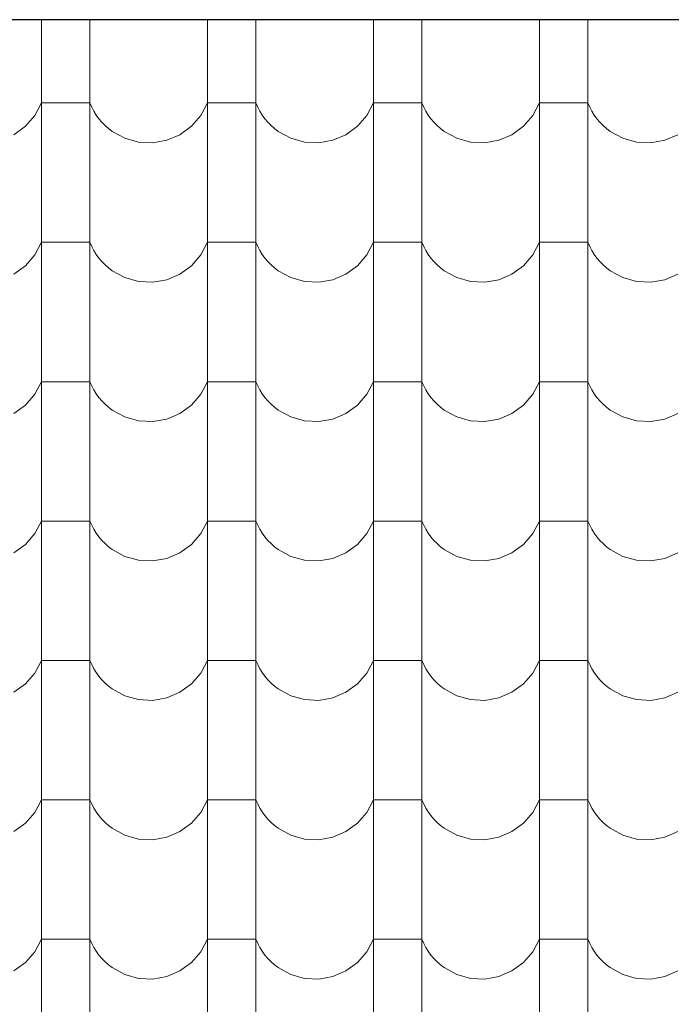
# Model space of a CAD drawing. Header units: millimetres. Extents: x -61343 to 9939, y -6894 to 7453.
# Tile 227 of 255: x 3040 to 3170, y -3377 to -3181. Entities that reach past the tile are written whole.
import ezdxf

# ---------------------------------------------------------------- set-up
doc = ezdxf.new("R2010")
doc.units = ezdxf.units.MM
doc.header["$MEASUREMENT"] = 0
doc.layers.add('810-G Ogólne', color=7, linetype='Continuous')
doc.layers.add('990-D Import IFC', color=7, linetype='Continuous')

# ---------------------------------------------------------------- blocks, each defined once
blk = doc.blocks.new('*X1822', base_point=(515069.4, 47309.9))
at = {"layer": '990-D Import IFC', "color": 251, "linetype": 'Continuous', "lineweight": 13, "true_color": 0x6a6a6a}
for p, q in [((540431.4, -15788.8), (540431.4, -15846.1)), ((540527.5, -15788.8), (540527.5, -15846.1)), ((540761.4, -15788.8), (540761.4, -15846.1)), ((540857.5, -15788.8), (540857.5, -15846.1)), ((541091.4, -15788.8), (541091.4, -15846.1)), ((541187.5, -15788.8), (541187.5, -15846.1)), ((541421.4, -15788.8), (541421.4, -15846.1)), ((541517.5, -15788.8), (541517.5, -15846.1)), ((540431.4, -15846.1), (540431.4, -16123.1)), ((540527.5, -15846.1), (540527.5, -16123.1)), ((540761.4, -15846.1), (540761.4, -16123.1)), ((540857.5, -15846.1), (540857.5, -16123.1)), ((541091.4, -15846.1), (541091.4, -16123.1)), ((541187.5, -15846.1), (541187.5, -16123.1)), ((541421.4, -15846.1), (541421.4, -16123.1)), ((541517.5, -15846.1), (541517.5, -16123.1)), ((540418.1, -15979.2), (540431.4, -15954.2)), ((540479.4, -15954.2), (540431.4, -15954.2)), ((540527.5, -15954.2), (540479.4, -15954.2)), ((540527.5, -15954.2), (540531.1, -15962.5)), ((540531.1, -15962.5), (540535.4, -15970.6)), ((540748.1, -15979.2), (540761.4, -15954.2)), ((540809.4, -15954.2), (540761.4, -15954.2)), ((540857.5, -15954.2), (540809.4, -15954.2)), ((540857.5, -15954.2), (540861.1, -15962.5)), ((540861.1, -15962.5), (540865.4, -15970.6)), ((541078.1, -15979.2), (541091.4, -15954.2)), ((541139.4, -15954.2), (541091.4, -15954.2)), ((541187.5, -15954.2), (541139.4, -15954.2)), ((541187.5, -15954.2), (541191.1, -15962.5)), ((541191.1, -15962.5), (541195.4, -15970.6)), ((541408.1, -15979.2), (541421.4, -15954.2)), ((541469.4, -15954.2), (541421.4, -15954.2)), ((541517.5, -15954.2), (541469.4, -15954.2)), ((541517.5, -15954.2), (541521.1, -15962.5)), ((541521.1, -15962.5), (541525.4, -15970.6)), ((540399.4, -16000.7), (540418.1, -15979.2)), ((540535.4, -15970.6), (540540.2, -15978.3)), ((540540.2, -15978.3), (540545.5, -15985.7)), ((540545.5, -15985.7), (540551.4, -15992.6)), ((540729.4, -16000.7), (540748.1, -15979.2)), ((540865.4, -15970.6), (540870.2, -15978.3)), ((540870.2, -15978.3), (540875.5, -15985.7)), ((540875.5, -15985.7), (540881.4, -15992.6)), ((541059.4, -16000.7), (541078.1, -15979.2)), ((541195.4, -15970.6), (541200.2, -15978.3)), ((541200.2, -15978.3), (541205.5, -15985.7)), ((541205.5, -15985.7), (541211.4, -15992.6)), ((541389.4, -16000.7), (541408.1, -15979.2)), ((541525.4, -15970.6), (541530.2, -15978.3)), ((541530.2, -15978.3), (541535.5, -15985.7)), ((541535.5, -15985.7), (541541.4, -15992.6)), ((540376.5, -16017.4), (540399.4, -16000.7)), ((540551.4, -15992.6), (540557.8, -15999.1)), ((540557.8, -15999.1), (540564.6, -16005.2)), ((540564.6, -16005.2), (540571.9, -16010.7)), ((540706.5, -16017.4), (540729.4, -16000.7)), ((540881.4, -15992.6), (540887.8, -15999.1)), ((540887.8, -15999.1), (540894.6, -16005.2)), ((540894.6, -16005.2), (540901.9, -16010.7)), ((541036.5, -16017.4), (541059.4, -16000.7)), ((541211.4, -15992.6), (541217.8, -15999.1)), ((541217.8, -15999.1), (541224.6, -16005.2)), ((541224.6, -16005.2), (541231.9, -16010.7)), ((541366.5, -16017.4), (541389.4, -16000.7)), ((541541.4, -15992.6), (541547.8, -15999.1)), ((541547.8, -15999.1), (541554.6, -16005.2)), ((541554.6, -16005.2), (541561.9, -16010.7)), ((540571.9, -16010.7), (540596.7, -16024.4)), ((540596.7, -16024.4), (540624.1, -16032.1)), ((540680.4, -16028.5), (540706.5, -16017.4)), ((540901.9, -16010.7), (540926.7, -16024.4)), ((540926.7, -16024.4), (540954.1, -16032.1)), ((541010.4, -16028.5), (541036.5, -16017.4)), ((541231.9, -16010.7), (541256.7, -16024.4)), ((541256.7, -16024.4), (541284.1, -16032.1)), ((541340.4, -16028.5), (541366.5, -16017.4)), ((541561.9, -16010.7), (541586.7, -16024.4)), ((541586.7, -16024.4), (541614.1, -16032.1)), ((541670.4, -16028.5), (541696.5, -16017.4)), ((540624.1, -16032.1), (540652.4, -16033.5)), ((540652.4, -16033.5), (540680.4, -16028.5)), ((540954.1, -16032.1), (540982.4, -16033.5)), ((540982.4, -16033.5), (541010.4, -16028.5)), ((541284.1, -16032.1), (541312.4, -16033.5)), ((541312.4, -16033.5), (541340.4, -16028.5)), ((541614.1, -16032.1), (541642.4, -16033.5)), ((541642.4, -16033.5), (541670.4, -16028.5)), ((540431.4, -16123.1), (540431.4, -16400.1)), ((540527.5, -16123.1), (540527.5, -16400.1)), ((540761.4, -16123.1), (540761.4, -16400.1)), ((540857.5, -16123.1), (540857.5, -16400.1)), ((541091.4, -16123.1), (541091.4, -16400.1)), ((541187.5, -16123.1), (541187.5, -16400.1)), ((541421.4, -16123.1), (541421.4, -16400.1)), ((541517.5, -16123.1), (541517.5, -16400.1)), ((540418.1, -16256.2), (540431.4, -16231.2)), ((540479.4, -16231.2), (540431.4, -16231.2)), ((540527.5, -16231.2), (540479.4, -16231.2)), ((540527.5, -16231.2), (540531.1, -16239.5)), ((540531.1, -16239.5), (540535.4, -16247.6)), ((540748.1, -16256.2), (540761.4, -16231.2)), ((540809.4, -16231.2), (540761.4, -16231.2)), ((540857.5, -16231.2), (540809.4, -16231.2)), ((540857.5, -16231.2), (540861.1, -16239.5)), ((540861.1, -16239.5), (540865.4, -16247.6)), ((541078.1, -16256.2), (541091.4, -16231.2)), ((541139.4, -16231.2), (541091.4, -16231.2)), ((541187.5, -16231.2), (541139.4, -16231.2)), ((541187.5, -16231.2), (541191.1, -16239.5)), ((541191.1, -16239.5), (541195.4, -16247.6)), ((541408.1, -16256.2), (541421.4, -16231.2)), ((541469.4, -16231.2), (541421.4, -16231.2)), ((541517.5, -16231.2), (541469.4, -16231.2)), ((541517.5, -16231.2), (541521.1, -16239.5)), ((541521.1, -16239.5), (541525.4, -16247.6)), ((540399.4, -16277.7), (540418.1, -16256.2)), ((540535.4, -16247.6), (540540.2, -16255.3)), ((540540.2, -16255.3), (540545.5, -16262.7)), ((540729.4, -16277.7), (540748.1, -16256.2)), ((540865.4, -16247.6), (540870.2, -16255.3)), ((540870.2, -16255.3), (540875.5, -16262.7)), ((541059.4, -16277.7), (541078.1, -16256.2)), ((541195.4, -16247.6), (541200.2, -16255.3)), ((541200.2, -16255.3), (541205.5, -16262.7)), ((541389.4, -16277.7), (541408.1, -16256.2)), ((541525.4, -16247.6), (541530.2, -16255.3)), ((541530.2, -16255.3), (541535.5, -16262.7)), ((540376.5, -16294.4), (540399.4, -16277.7)), ((540545.5, -16262.7), (540551.4, -16269.6)), ((540551.4, -16269.6), (540557.8, -16276.1)), ((540557.8, -16276.1), (540564.6, -16282.2)), ((540706.5, -16294.4), (540729.4, -16277.7)), ((540875.5, -16262.7), (540881.4, -16269.6)), ((540881.4, -16269.6), (540887.8, -16276.1)), ((540887.8, -16276.1), (540894.6, -16282.2)), ((541036.5, -16294.4), (541059.4, -16277.7)), ((541205.5, -16262.7), (541211.4, -16269.6)), ((541211.4, -16269.6), (541217.8, -16276.1)), ((541217.8, -16276.1), (541224.6, -16282.2)), ((541366.5, -16294.4), (541389.4, -16277.7)), ((541535.5, -16262.7), (541541.4, -16269.6)), ((541541.4, -16269.6), (541547.8, -16276.1)), ((541547.8, -16276.1), (541554.6, -16282.2)), ((540564.6, -16282.2), (540571.9, -16287.7)), ((540571.9, -16287.7), (540596.7, -16301.4)), ((540680.4, -16305.5), (540706.5, -16294.4)), ((540894.6, -16282.2), (540901.9, -16287.7)), ((540901.9, -16287.7), (540926.7, -16301.4)), ((541010.4, -16305.5), (541036.5, -16294.4)), ((541224.6, -16282.2), (541231.9, -16287.7)), ((541231.9, -16287.7), (541256.7, -16301.4)), ((541340.4, -16305.5), (541366.5, -16294.4)), ((541554.6, -16282.2), (541561.9, -16287.7)), ((541561.9, -16287.7), (541586.7, -16301.4)), ((541670.4, -16305.5), (541696.5, -16294.4)), ((540596.7, -16301.4), (540624.1, -16309.1)), ((540624.1, -16309.1), (540652.4, -16310.5)), ((540652.4, -16310.5), (540680.4, -16305.5)), ((540926.7, -16301.4), (540954.1, -16309.1)), ((540954.1, -16309.1), (540982.4, -16310.5)), ((540982.4, -16310.5), (541010.4, -16305.5)), ((541256.7, -16301.4), (541284.1, -16309.1)), ((541284.1, -16309.1), (541312.4, -16310.5)), ((541312.4, -16310.5), (541340.4, -16305.5)), ((541586.7, -16301.4), (541614.1, -16309.1)), ((541614.1, -16309.1), (541642.4, -16310.5)), ((541642.4, -16310.5), (541670.4, -16305.5)), ((540431.4, -16400.1), (540431.4, -16677.1)), ((540527.5, -16400.1), (540527.5, -16677.1)), ((540761.4, -16400.1), (540761.4, -16677.1)), ((540857.5, -16400.1), (540857.5, -16677.1)), ((541091.4, -16400.1), (541091.4, -16677.1)), ((541187.5, -16400.1), (541187.5, -16677.1)), ((541421.4, -16400.1), (541421.4, -16677.1)), ((541517.5, -16400.1), (541517.5, -16677.1)), ((540418.1, -16533.2), (540431.4, -16508.2)), ((540479.4, -16508.2), (540431.4, -16508.2)), ((540527.5, -16508.2), (540479.4, -16508.2)), ((540527.5, -16508.2), (540531.1, -16516.5)), ((540748.1, -16533.2), (540761.4, -16508.2)), ((540809.4, -16508.2), (540761.4, -16508.2)), ((540857.5, -16508.2), (540809.4, -16508.2)), ((540857.5, -16508.2), (540861.1, -16516.5)), ((541078.1, -16533.2), (541091.4, -16508.2)), ((541139.4, -16508.2), (541091.4, -16508.2)), ((541187.5, -16508.2), (541139.4, -16508.2)), ((541187.5, -16508.2), (541191.1, -16516.5)), ((541408.1, -16533.2), (541421.4, -16508.2)), ((541469.4, -16508.2), (541421.4, -16508.2)), ((541517.5, -16508.2), (541469.4, -16508.2)), ((541517.5, -16508.2), (541521.1, -16516.5)), ((540399.4, -16554.7), (540418.1, -16533.2)), ((540531.1, -16516.5), (540535.4, -16524.6)), ((540535.4, -16524.6), (540540.2, -16532.3)), ((540540.2, -16532.3), (540545.5, -16539.7)), ((540729.4, -16554.7), (540748.1, -16533.2)), ((540861.1, -16516.5), (540865.4, -16524.6)), ((540865.4, -16524.6), (540870.2, -16532.3)), ((540870.2, -16532.3), (540875.5, -16539.7)), ((541059.4, -16554.7), (541078.1, -16533.2)), ((541191.1, -16516.5), (541195.4, -16524.6)), ((541195.4, -16524.6), (541200.2, -16532.3)), ((541200.2, -16532.3), (541205.5, -16539.7)), ((541389.4, -16554.7), (541408.1, -16533.2)), ((541521.1, -16516.5), (541525.4, -16524.6)), ((541525.4, -16524.6), (541530.2, -16532.3)), ((541530.2, -16532.3), (541535.5, -16539.7)), ((540545.5, -16539.7), (540551.4, -16546.6)), ((540551.4, -16546.6), (540557.8, -16553.1)), ((540557.8, -16553.1), (540564.6, -16559.2)), ((540875.5, -16539.7), (540881.4, -16546.6)), ((540881.4, -16546.6), (540887.8, -16553.1)), ((540887.8, -16553.1), (540894.6, -16559.2)), ((541205.5, -16539.7), (541211.4, -16546.6)), ((541211.4, -16546.6), (541217.8, -16553.1)), ((541217.8, -16553.1), (541224.6, -16559.2)), ((541535.5, -16539.7), (541541.4, -16546.6)), ((541541.4, -16546.6), (541547.8, -16553.1)), ((541547.8, -16553.1), (541554.6, -16559.2)), ((540376.5, -16571.4), (540399.4, -16554.7)), ((540564.6, -16559.2), (540571.9, -16564.7)), ((540571.9, -16564.7), (540596.7, -16578.4)), ((540680.4, -16582.5), (540706.5, -16571.4)), ((540706.5, -16571.4), (540729.4, -16554.7)), ((540894.6, -16559.2), (540901.9, -16564.7)), ((540901.9, -16564.7), (540926.7, -16578.4)), ((541010.4, -16582.5), (541036.5, -16571.4)), ((541036.5, -16571.4), (541059.4, -16554.7)), ((541224.6, -16559.2), (541231.9, -16564.7)), ((541231.9, -16564.7), (541256.7, -16578.4)), ((541340.4, -16582.5), (541366.5, -16571.4)), ((541366.5, -16571.4), (541389.4, -16554.7)), ((541554.6, -16559.2), (541561.9, -16564.7)), ((541561.9, -16564.7), (541586.7, -16578.4)), ((541670.4, -16582.5), (541696.5, -16571.4)), ((540596.7, -16578.4), (540624.1, -16586.1)), ((540624.1, -16586.1), (540652.4, -16587.5)), ((540652.4, -16587.5), (540680.4, -16582.5)), ((540926.7, -16578.4), (540954.1, -16586.1)), ((540954.1, -16586.1), (540982.4, -16587.5)), ((540982.4, -16587.5), (541010.4, -16582.5)), ((541256.7, -16578.4), (541284.1, -16586.1)), ((541284.1, -16586.1), (541312.4, -16587.5)), ((541312.4, -16587.5), (541340.4, -16582.5)), ((541586.7, -16578.4), (541614.1, -16586.1)), ((541614.1, -16586.1), (541642.4, -16587.5)), ((541642.4, -16587.5), (541670.4, -16582.5)), ((540431.4, -16677.1), (540431.4, -16954.1)), ((540527.5, -16677.1), (540527.5, -16954.1)), ((540761.4, -16677.1), (540761.4, -16954.1)), ((540857.5, -16677.1), (540857.5, -16954.1)), ((541091.4, -16677.1), (541091.4, -16954.1)), ((541187.5, -16677.1), (541187.5, -16954.1)), ((541421.4, -16677.1), (541421.4, -16954.1)), ((541517.5, -16677.1), (541517.5, -16954.1)), ((540418.1, -16810.2), (540431.4, -16785.2)), ((540479.4, -16785.2), (540431.4, -16785.2)), ((540527.5, -16785.2), (540479.4, -16785.2)), ((540527.5, -16785.2), (540531.1, -16793.5)), ((540748.1, -16810.2), (540761.4, -16785.2)), ((540809.4, -16785.2), (540761.4, -16785.2)), ((540857.5, -16785.2), (540809.4, -16785.2)), ((540857.5, -16785.2), (540861.1, -16793.5)), ((541078.1, -16810.2), (541091.4, -16785.2)), ((541139.4, -16785.2), (541091.4, -16785.2)), ((541187.5, -16785.2), (541139.4, -16785.2)), ((541187.5, -16785.2), (541191.1, -16793.5)), ((541408.1, -16810.2), (541421.4, -16785.2)), ((541469.4, -16785.2), (541421.4, -16785.2)), ((541517.5, -16785.2), (541469.4, -16785.2)), ((541517.5, -16785.2), (541521.1, -16793.5)), ((540531.1, -16793.5), (540535.4, -16801.6)), ((540535.4, -16801.6), (540540.2, -16809.3)), ((540861.1, -16793.5), (540865.4, -16801.6)), ((540865.4, -16801.6), (540870.2, -16809.3)), ((541191.1, -16793.5), (541195.4, -16801.6)), ((541195.4, -16801.6), (541200.2, -16809.3)), ((541521.1, -16793.5), (541525.4, -16801.6)), ((541525.4, -16801.6), (541530.2, -16809.3)), ((540399.4, -16831.7), (540418.1, -16810.2)), ((540540.2, -16809.3), (540545.5, -16816.7)), ((540545.5, -16816.7), (540551.4, -16823.6)), ((540551.4, -16823.6), (540557.8, -16830.1)), ((540729.4, -16831.7), (540748.1, -16810.2)), ((540870.2, -16809.3), (540875.5, -16816.7)), ((540875.5, -16816.7), (540881.4, -16823.6)), ((540881.4, -16823.6), (540887.8, -16830.1)), ((541059.4, -16831.7), (541078.1, -16810.2)), ((541200.2, -16809.3), (541205.5, -16816.7)), ((541205.5, -16816.7), (541211.4, -16823.6)), ((541211.4, -16823.6), (541217.8, -16830.1)), ((541389.4, -16831.7), (541408.1, -16810.2)), ((541530.2, -16809.3), (541535.5, -16816.7)), ((541535.5, -16816.7), (541541.4, -16823.6)), ((541541.4, -16823.6), (541547.8, -16830.1)), ((540376.5, -16848.4), (540399.4, -16831.7)), ((540557.8, -16830.1), (540564.6, -16836.2)), ((540564.6, -16836.2), (540571.9, -16841.7)), ((540571.9, -16841.7), (540596.7, -16855.4)), ((540706.5, -16848.4), (540729.4, -16831.7)), ((540887.8, -16830.1), (540894.6, -16836.2)), ((540894.6, -16836.2), (540901.9, -16841.7)), ((540901.9, -16841.7), (540926.7, -16855.4)), ((541036.5, -16848.4), (541059.4, -16831.7)), ((541217.8, -16830.1), (541224.6, -16836.2)), ((541224.6, -16836.2), (541231.9, -16841.7)), ((541231.9, -16841.7), (541256.7, -16855.4)), ((541366.5, -16848.4), (541389.4, -16831.7)), ((541547.8, -16830.1), (541554.6, -16836.2)), ((541554.6, -16836.2), (541561.9, -16841.7)), ((541561.9, -16841.7), (541586.7, -16855.4)), ((540596.7, -16855.4), (540624.1, -16863.1)), ((540624.1, -16863.1), (540652.4, -16864.5)), ((540652.4, -16864.5), (540680.4, -16859.5)), ((540680.4, -16859.5), (540706.5, -16848.4)), ((540926.7, -16855.4), (540954.1, -16863.1)), ((540954.1, -16863.1), (540982.4, -16864.5)), ((540982.4, -16864.5), (541010.4, -16859.5)), ((541010.4, -16859.5), (541036.5, -16848.4)), ((541256.7, -16855.4), (541284.1, -16863.1)), ((541284.1, -16863.1), (541312.4, -16864.5)), ((541312.4, -16864.5), (541340.4, -16859.5)), ((541340.4, -16859.5), (541366.5, -16848.4)), ((541586.7, -16855.4), (541614.1, -16863.1)), ((541614.1, -16863.1), (541642.4, -16864.5)), ((541642.4, -16864.5), (541670.4, -16859.5)), ((541670.4, -16859.5), (541696.5, -16848.4)), ((540431.4, -16954.1), (540431.4, -17231.1)), ((540527.5, -16954.1), (540527.5, -17231.1)), ((540761.4, -16954.1), (540761.4, -17231.1)), ((540857.5, -16954.1), (540857.5, -17231.1)), ((541091.4, -16954.1), (541091.4, -17231.1)), ((541187.5, -16954.1), (541187.5, -17231.1)), ((541421.4, -16954.1), (541421.4, -17231.1)), ((541517.5, -16954.1), (541517.5, -17231.1)), ((540418.1, -17087.2), (540431.4, -17062.2)), ((540479.4, -17062.2), (540431.4, -17062.2)), ((540527.5, -17062.2), (540479.4, -17062.2)), ((540527.5, -17062.2), (540531.1, -17070.5)), ((540748.1, -17087.2), (540761.4, -17062.2)), ((540809.4, -17062.2), (540761.4, -17062.2)), ((540857.5, -17062.2), (540809.4, -17062.2)), ((540857.5, -17062.2), (540861.1, -17070.5)), ((541078.1, -17087.2), (541091.4, -17062.2)), ((541139.4, -17062.2), (541091.4, -17062.2)), ((541187.5, -17062.2), (541139.4, -17062.2)), ((541187.5, -17062.2), (541191.1, -17070.5)), ((541408.1, -17087.2), (541421.4, -17062.2)), ((541469.4, -17062.2), (541421.4, -17062.2)), ((541517.5, -17062.2), (541469.4, -17062.2)), ((541517.5, -17062.2), (541521.1, -17070.5)), ((540531.1, -17070.5), (540535.4, -17078.6)), ((540535.4, -17078.6), (540540.2, -17086.3)), ((540861.1, -17070.5), (540865.4, -17078.6)), ((540865.4, -17078.6), (540870.2, -17086.3)), ((541191.1, -17070.5), (541195.4, -17078.6)), ((541195.4, -17078.6), (541200.2, -17086.3)), ((541521.1, -17070.5), (541525.4, -17078.6)), ((541525.4, -17078.6), (541530.2, -17086.3)), ((540399.4, -17108.7), (540418.1, -17087.2)), ((540540.2, -17086.3), (540545.5, -17093.7)), ((540545.5, -17093.7), (540551.4, -17100.6)), ((540551.4, -17100.6), (540557.8, -17107.1)), ((540729.4, -17108.7), (540748.1, -17087.2)), ((540870.2, -17086.3), (540875.5, -17093.7)), ((540875.5, -17093.7), (540881.4, -17100.6)), ((540881.4, -17100.6), (540887.8, -17107.1)), ((541059.4, -17108.7), (541078.1, -17087.2)), ((541200.2, -17086.3), (541205.5, -17093.7)), ((541205.5, -17093.7), (541211.4, -17100.6)), ((541211.4, -17100.6), (541217.8, -17107.1)), ((541389.4, -17108.7), (541408.1, -17087.2)), ((541530.2, -17086.3), (541535.5, -17093.7)), ((541535.5, -17093.7), (541541.4, -17100.6)), ((541541.4, -17100.6), (541547.8, -17107.1)), ((540376.5, -17125.4), (540399.4, -17108.7)), ((540557.8, -17107.1), (540564.6, -17113.2)), ((540564.6, -17113.2), (540571.9, -17118.7)), ((540571.9, -17118.7), (540596.7, -17132.4)), ((540706.5, -17125.4), (540729.4, -17108.7)), ((540887.8, -17107.1), (540894.6, -17113.2)), ((540894.6, -17113.2), (540901.9, -17118.7)), ((540901.9, -17118.7), (540926.7, -17132.4)), ((541036.5, -17125.4), (541059.4, -17108.7)), ((541217.8, -17107.1), (541224.6, -17113.2)), ((541224.6, -17113.2), (541231.9, -17118.7)), ((541231.9, -17118.7), (541256.7, -17132.4)), ((541366.5, -17125.4), (541389.4, -17108.7)), ((541547.8, -17107.1), (541554.6, -17113.2)), ((541554.6, -17113.2), (541561.9, -17118.7)), ((541561.9, -17118.7), (541586.7, -17132.4)), ((540596.7, -17132.4), (540624.1, -17140.1)), ((540624.1, -17140.1), (540652.4, -17141.5)), ((540652.4, -17141.5), (540680.4, -17136.5)), ((540680.4, -17136.5), (540706.5, -17125.4)), ((540926.7, -17132.4), (540954.1, -17140.1)), ((540954.1, -17140.1), (540982.4, -17141.5)), ((540982.4, -17141.5), (541010.4, -17136.5)), ((541010.4, -17136.5), (541036.5, -17125.4)), ((541256.7, -17132.4), (541284.1, -17140.1)), ((541284.1, -17140.1), (541312.4, -17141.5)), ((541312.4, -17141.5), (541340.4, -17136.5)), ((541340.4, -17136.5), (541366.5, -17125.4)), ((541586.7, -17132.4), (541614.1, -17140.1)), ((541614.1, -17140.1), (541642.4, -17141.5)), ((541642.4, -17141.5), (541670.4, -17136.5)), ((541670.4, -17136.5), (541696.5, -17125.4)), ((540431.4, -17231.1), (540431.4, -17508.1)), ((540527.5, -17231.1), (540527.5, -17508.1)), ((540761.4, -17231.1), (540761.4, -17508.1)), ((540857.5, -17231.1), (540857.5, -17508.1)), ((541091.4, -17231.1), (541091.4, -17508.1)), ((541187.5, -17231.1), (541187.5, -17508.1)), ((541421.4, -17231.1), (541421.4, -17508.1)), ((541517.5, -17231.1), (541517.5, -17508.1)), ((540418.1, -17364.2), (540431.4, -17339.2)), ((540479.4, -17339.2), (540431.4, -17339.2)), ((540527.5, -17339.2), (540479.4, -17339.2)), ((540527.5, -17339.2), (540531.1, -17347.5)), ((540531.1, -17347.5), (540535.4, -17355.6)), ((540535.4, -17355.6), (540540.2, -17363.3)), ((540748.1, -17364.2), (540761.4, -17339.2)), ((540809.4, -17339.2), (540761.4, -17339.2)), ((540857.5, -17339.2), (540809.4, -17339.2)), ((540857.5, -17339.2), (540861.1, -17347.5)), ((540861.1, -17347.5), (540865.4, -17355.6)), ((540865.4, -17355.6), (540870.2, -17363.3)), ((541078.1, -17364.2), (541091.4, -17339.2)), ((541139.4, -17339.2), (541091.4, -17339.2)), ((541187.5, -17339.2), (541139.4, -17339.2)), ((541187.5, -17339.2), (541191.1, -17347.5)), ((541191.1, -17347.5), (541195.4, -17355.6)), ((541195.4, -17355.6), (541200.2, -17363.3)), ((541408.1, -17364.2), (541421.4, -17339.2)), ((541469.4, -17339.2), (541421.4, -17339.2)), ((541517.5, -17339.2), (541469.4, -17339.2)), ((541517.5, -17339.2), (541521.1, -17347.5)), ((541521.1, -17347.5), (541525.4, -17355.6)), ((541525.4, -17355.6), (541530.2, -17363.3)), ((540399.4, -17385.7), (540418.1, -17364.2)), ((540540.2, -17363.3), (540545.5, -17370.7)), ((540545.5, -17370.7), (540551.4, -17377.6)), ((540729.4, -17385.7), (540748.1, -17364.2)), ((540870.2, -17363.3), (540875.5, -17370.7)), ((540875.5, -17370.7), (540881.4, -17377.6)), ((541059.4, -17385.7), (541078.1, -17364.2)), ((541200.2, -17363.3), (541205.5, -17370.7)), ((541205.5, -17370.7), (541211.4, -17377.6)), ((541389.4, -17385.7), (541408.1, -17364.2)), ((541530.2, -17363.3), (541535.5, -17370.7)), ((541535.5, -17370.7), (541541.4, -17377.6)), ((540376.5, -17402.4), (540399.4, -17385.7)), ((540551.4, -17377.6), (540557.8, -17384.1)), ((540557.8, -17384.1), (540564.6, -17390.2)), ((540564.6, -17390.2), (540571.9, -17395.7)), ((540571.9, -17395.7), (540596.7, -17409.4)), ((540706.5, -17402.4), (540729.4, -17385.7)), ((540881.4, -17377.6), (540887.8, -17384.1)), ((540887.8, -17384.1), (540894.6, -17390.2)), ((540894.6, -17390.2), (540901.9, -17395.7)), ((540901.9, -17395.7), (540926.7, -17409.4)), ((541036.5, -17402.4), (541059.4, -17385.7)), ((541211.4, -17377.6), (541217.8, -17384.1)), ((541217.8, -17384.1), (541224.6, -17390.2)), ((541224.6, -17390.2), (541231.9, -17395.7)), ((541231.9, -17395.7), (541256.7, -17409.4)), ((541366.5, -17402.4), (541389.4, -17385.7)), ((541541.4, -17377.6), (541547.8, -17384.1)), ((541547.8, -17384.1), (541554.6, -17390.2)), ((541554.6, -17390.2), (541561.9, -17395.7)), ((541561.9, -17395.7), (541586.7, -17409.4)), ((540596.7, -17409.4), (540624.1, -17417.1)), ((540652.4, -17418.5), (540680.4, -17413.5)), ((540680.4, -17413.5), (540706.5, -17402.4)), ((540926.7, -17409.4), (540954.1, -17417.1)), ((540982.4, -17418.5), (541010.4, -17413.5)), ((541010.4, -17413.5), (541036.5, -17402.4)), ((541256.7, -17409.4), (541284.1, -17417.1)), ((541312.4, -17418.5), (541340.4, -17413.5)), ((541340.4, -17413.5), (541366.5, -17402.4)), ((541586.7, -17409.4), (541614.1, -17417.1)), ((541642.4, -17418.5), (541670.4, -17413.5)), ((541670.4, -17413.5), (541696.5, -17402.4)), ((540624.1, -17417.1), (540652.4, -17418.5)), ((540954.1, -17417.1), (540982.4, -17418.5)), ((541284.1, -17417.1), (541312.4, -17418.5)), ((541614.1, -17417.1), (541642.4, -17418.5)), ((540431.4, -17508.1), (540431.4, -17785.1)), ((540527.5, -17508.1), (540527.5, -17785.1)), ((540761.4, -17508.1), (540761.4, -17785.1)), ((540857.5, -17508.1), (540857.5, -17785.1)), ((541091.4, -17508.1), (541091.4, -17785.1)), ((541187.5, -17508.1), (541187.5, -17785.1)), ((541421.4, -17508.1), (541421.4, -17785.1)), ((541517.5, -17508.1), (541517.5, -17785.1)), ((540418.1, -17641.2), (540431.4, -17616.2)), ((540479.4, -17616.2), (540431.4, -17616.2)), ((540527.5, -17616.2), (540479.4, -17616.2)), ((540527.5, -17616.2), (540531.1, -17624.5)), ((540531.1, -17624.5), (540535.4, -17632.6)), ((540748.1, -17641.2), (540761.4, -17616.2)), ((540809.4, -17616.2), (540761.4, -17616.2)), ((540857.5, -17616.2), (540809.4, -17616.2)), ((540857.5, -17616.2), (540861.1, -17624.5)), ((540861.1, -17624.5), (540865.4, -17632.6)), ((541078.1, -17641.2), (541091.4, -17616.2)), ((541139.4, -17616.2), (541091.4, -17616.2)), ((541187.5, -17616.2), (541139.4, -17616.2)), ((541187.5, -17616.2), (541191.1, -17624.5)), ((541191.1, -17624.5), (541195.4, -17632.6)), ((541408.1, -17641.2), (541421.4, -17616.2)), ((541469.4, -17616.2), (541421.4, -17616.2)), ((541517.5, -17616.2), (541469.4, -17616.2)), ((541517.5, -17616.2), (541521.1, -17624.5)), ((541521.1, -17624.5), (541525.4, -17632.6)), ((540399.4, -17662.7), (540418.1, -17641.2)), ((540535.4, -17632.6), (540540.2, -17640.3)), ((540540.2, -17640.3), (540545.5, -17647.7)), ((540545.5, -17647.7), (540551.4, -17654.6)), ((540729.4, -17662.7), (540748.1, -17641.2)), ((540865.4, -17632.6), (540870.2, -17640.3)), ((540870.2, -17640.3), (540875.5, -17647.7)), ((540875.5, -17647.7), (540881.4, -17654.6)), ((541059.4, -17662.7), (541078.1, -17641.2)), ((541195.4, -17632.6), (541200.2, -17640.3)), ((541200.2, -17640.3), (541205.5, -17647.7)), ((541205.5, -17647.7), (541211.4, -17654.6)), ((541389.4, -17662.7), (541408.1, -17641.2)), ((541525.4, -17632.6), (541530.2, -17640.3)), ((541530.2, -17640.3), (541535.5, -17647.7)), ((541535.5, -17647.7), (541541.4, -17654.6)), ((540376.5, -17679.4), (540399.4, -17662.7)), ((540551.4, -17654.6), (540557.8, -17661.1)), ((540557.8, -17661.1), (540564.6, -17667.2)), ((540564.6, -17667.2), (540571.9, -17672.7)), ((540706.5, -17679.4), (540729.4, -17662.7)), ((540881.4, -17654.6), (540887.8, -17661.1)), ((540887.8, -17661.1), (540894.6, -17667.2)), ((540894.6, -17667.2), (540901.9, -17672.7)), ((541036.5, -17679.4), (541059.4, -17662.7)), ((541211.4, -17654.6), (541217.8, -17661.1)), ((541217.8, -17661.1), (541224.6, -17667.2)), ((541224.6, -17667.2), (541231.9, -17672.7)), ((541366.5, -17679.4), (541389.4, -17662.7)), ((541541.4, -17654.6), (541547.8, -17661.1)), ((541547.8, -17661.1), (541554.6, -17667.2)), ((541554.6, -17667.2), (541561.9, -17672.7)), ((540571.9, -17672.7), (540596.7, -17686.4)), ((540596.7, -17686.4), (540624.1, -17694.1)), ((540680.4, -17690.5), (540706.5, -17679.4)), ((540901.9, -17672.7), (540926.7, -17686.4)), ((540926.7, -17686.4), (540954.1, -17694.1)), ((541010.4, -17690.5), (541036.5, -17679.4)), ((541231.9, -17672.7), (541256.7, -17686.4)), ((541256.7, -17686.4), (541284.1, -17694.1)), ((541340.4, -17690.5), (541366.5, -17679.4)), ((541561.9, -17672.7), (541586.7, -17686.4)), ((541586.7, -17686.4), (541614.1, -17694.1)), ((541670.4, -17690.5), (541696.5, -17679.4)), ((540624.1, -17694.1), (540652.4, -17695.5)), ((540652.4, -17695.5), (540680.4, -17690.5)), ((540954.1, -17694.1), (540982.4, -17695.5)), ((540982.4, -17695.5), (541010.4, -17690.5)), ((541284.1, -17694.1), (541312.4, -17695.5)), ((541312.4, -17695.5), (541340.4, -17690.5)), ((541614.1, -17694.1), (541642.4, -17695.5)), ((541642.4, -17695.5), (541670.4, -17690.5))]:
    blk.add_line(p, q, dxfattribs=at)
blk = doc.blocks.new('Wypełnienie_6_3', base_point=(515069.4, 47309.9))
at = {"layer": '990-D Import IFC', "color": 251, "linetype": 'Continuous', "lineweight": 13, "true_color": 0x6a6a6a}
blk.add_blockref('*X1822', (515069.4, 47309.9), dxfattribs=at)

msp = doc.modelspace()

# ---------------------------------------------------------------- linework, layer by layer
at = {"layer": '810-G Ogólne', "color": 7, "linetype": 'Continuous', "lineweight": 25}
msp.add_line((3916.26, -3181.299), (1399.669, -3181.299), dxfattribs=at)
at = {"layer": '990-D Import IFC', "color": 7, "linetype": 'Continuous', "lineweight": 13}
msp.add_lwpolyline([(1399.669, -3181.299), (824.669, -3576.299), (4836.669, -3576.299), (4292.669, -3181.299), (4232.373, -3225.08), (4233.306, -3181.299), (3972.204, -3181.299), (3972.204, -3221.126), (3916.26, -3221.126), (3916.26, -3181.299)], close=True, dxfattribs=at)

# ---------------------------------------------------------------- block references
at = {"layer": '990-D Import IFC', "color": 251, "linetype": 'Continuous', "lineweight": 13, "true_color": 0x6a6a6a, "xscale": 0.1, "yscale": 0.1, "zscale": 0.1}
msp.add_blockref('Wypełnienie_6_3', (508.562, 3128.573), dxfattribs=at)

doc.saveas('drawing.dxf')
